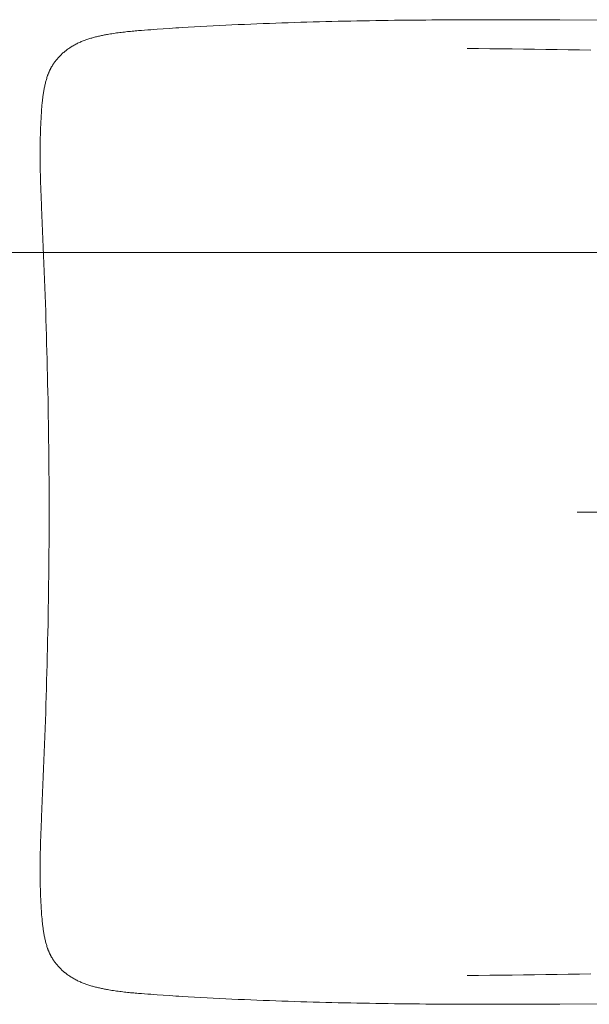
# Model space of a CAD drawing. Header units: millimetres. Extents: x -2074 to 12588, y -3630 to 101167.
# Tile 55 of 256: x 2984 to 3015, y -1445 to -1390. Entities that reach past the tile are written whole.
import ezdxf

# ---------------------------------------------------------------- set-up
doc = ezdxf.new("R2010")
doc.units = ezdxf.units.MM
doc.linetypes.add('CENTER', pattern=[2, 1.25, -0.25, 0.25, -0.25])
doc.layers.add('SelinAr_BUD_posadzka', color=7, linetype='Continuous', lineweight=20)
doc.layers.add('SelinAr_WYP_armatura', color=8, linetype='Continuous', lineweight=18)

# ---------------------------------------------------------------- blocks, each defined once
blk = doc.blocks.new('Umywalka KOŁO_bez barier')
at = {"linetype": 'Continuous'}
for points in [[(-26.9, -0.004), (-27.185, -6.611), (-27.328, -11.534), (-27.405, -15.428), (-27.45, -18.653), (-27.478, -21.409), (-27.495, -23.818), (-27.507, -25.961), (-27.513, -27.892), (-27.514, -28.919)], [(26.9, -0.004), (27.186, -6.611), (27.328, -11.533), (27.406, -15.427), (27.451, -18.652), (27.479, -21.408), (27.496, -23.818), (27.507, -25.96), (27.514, -27.891), (27.515, -28.918)], [(-25.81, -24.244), (-25.822, -24.87), (-25.834, -25.497), (-25.844, -26.124), (-25.853, -26.75), (-25.862, -27.377), (-25.87, -28.004), (-25.878, -28.631), (-25.884, -29.257), (-25.891, -29.884), (-25.897, -30.511), (-25.902, -31.138)], [(25.811, -24.244), (25.823, -24.87), (25.835, -25.497), (25.845, -26.124), (25.855, -26.75), (25.863, -27.377), (25.871, -28.004), (25.879, -28.631), (25.886, -29.257), (25.892, -29.884), (25.898, -30.511), (25.904, -31.138)], [(-27.514, -28.919), (-27.514, -29.268), (-27.514, -29.617), (-27.514, -29.967), (-27.513, -30.316), (-27.512, -30.665), (-27.511, -31.014), (-27.51, -31.364), (-27.509, -31.713), (-27.507, -32.062), (-27.505, -32.412), (-27.503, -32.761), (-27.5, -33.11), (-27.497, -33.459), (-27.494, -33.809), (-27.491, -34.158), (-27.487, -34.507), (-27.483, -34.857), (-27.479, -35.206), (-27.474, -35.555), (-27.469, -35.904), (-27.463, -36.254), (-27.458, -36.603), (-27.452, -36.952), (-27.445, -37.301), (-27.438, -37.651), (-27.431, -38), (-27.423, -38.349), (-27.415, -38.698), (-27.407, -39.047), (-27.398, -39.397), (-27.389, -39.746), (-27.379, -40.095), (-27.368, -40.444), (-27.358, -40.793), (-27.346, -41.142), (-27.335, -41.491), (-27.323, -41.841), (-27.31, -42.19), (-27.297, -42.539), (-27.283, -42.888), (-27.269, -43.237), (-27.254, -43.586), (-27.238, -43.935), (-27.222, -44.284), (-27.206, -44.632), (-27.189, -44.981), (-27.171, -45.33), (-27.152, -45.679), (-27.133, -46.028), (-27.114, -46.377), (-27.093, -46.725), (-27.072, -47.074), (-27.061, -47.248), (-27.05, -47.423), (-27.039, -47.597), (-27.028, -47.771), (-27.005, -48.12), (-26.981, -48.468), (-26.969, -48.642), (-26.956, -48.817), (-26.944, -48.991), (-26.93, -49.165), (-26.917, -49.339), (-26.91, -49.426), (-26.903, -49.513), (-26.895, -49.6), (-26.888, -49.687), (-26.88, -49.774), (-26.872, -49.861), (-26.863, -49.948), (-26.855, -50.035), (-26.846, -50.122), (-26.836, -50.208), (-26.826, -50.295), (-26.816, -50.382), (-26.806, -50.469), (-26.795, -50.555), (-26.783, -50.642), (-26.772, -50.728), (-26.759, -50.815), (-26.746, -50.901), (-26.733, -50.988), (-26.719, -51.074), (-26.704, -51.16), (-26.689, -51.246), (-26.679, -51.301), (-26.669, -51.356), (-26.659, -51.411), (-26.648, -51.466), (-26.637, -51.521), (-26.625, -51.576), (-26.613, -51.631), (-26.601, -51.686), (-26.589, -51.74), (-26.576, -51.795), (-26.563, -51.849), (-26.549, -51.904), (-26.536, -51.958), (-26.521, -52.012), (-26.506, -52.066), (-26.491, -52.12), (-26.475, -52.174), (-26.459, -52.228), (-26.442, -52.281), (-26.425, -52.334), (-26.407, -52.388), (-26.388, -52.441), (-26.369, -52.493), (-26.35, -52.546), (-26.329, -52.598), (-26.308, -52.65), (-26.287, -52.702), (-26.264, -52.753), (-26.242, -52.804), (-26.218, -52.855), (-26.194, -52.906), (-26.169, -52.956), (-26.143, -53.006), (-26.117, -53.055), (-26.089, -53.105), (-26.062, -53.154), (-26.033, -53.202), (-26.004, -53.25), (-25.974, -53.298), (-25.943, -53.345), (-25.912, -53.391), (-25.88, -53.437), (-25.847, -53.483), (-25.813, -53.528), (-25.779, -53.573), (-25.762, -53.595), (-25.744, -53.617), (-25.726, -53.638), (-25.708, -53.66), (-25.69, -53.681), (-25.672, -53.703), (-25.654, -53.724), (-25.635, -53.745), (-25.616, -53.766), (-25.597, -53.786), (-25.578, -53.807), (-25.558, -53.827), (-25.539, -53.847), (-25.519, -53.867), (-25.499, -53.887), (-25.479, -53.906), (-25.459, -53.926), (-25.439, -53.945), (-25.418, -53.964), (-25.397, -53.983), (-25.376, -54.002), (-25.355, -54.02), (-25.334, -54.039), (-25.313, -54.057), (-25.291, -54.075), (-25.269, -54.092), (-25.248, -54.11), (-25.226, -54.127), (-25.203, -54.144), (-25.181, -54.161), (-25.158, -54.178), (-25.136, -54.195), (-25.113, -54.211), (-25.09, -54.227), (-25.067, -54.243), (-25.044, -54.258), (-25.02, -54.274), (-24.997, -54.289), (-24.973, -54.304), (-24.949, -54.319), (-24.925, -54.333), (-24.901, -54.348), (-24.877, -54.362), (-24.852, -54.375), (-24.828, -54.389), (-24.803, -54.402), (-24.778, -54.415), (-24.753, -54.428), (-24.728, -54.441), (-24.703, -54.453), (-24.678, -54.465), (-24.652, -54.477), (-24.627, -54.489), (-24.601, -54.5), (-24.575, -54.511), (-24.549, -54.522), (-24.524, -54.533), (-24.497, -54.543), (-24.471, -54.554), (-24.445, -54.563), (-24.419, -54.573), (-24.392, -54.583), (-24.339, -54.601), (-24.286, -54.619), (-24.233, -54.635), (-24.179, -54.651), (-24.125, -54.667), (-24.071, -54.681), (-24.017, -54.696), (-23.962, -54.709), (-23.908, -54.722), (-23.853, -54.734), (-23.798, -54.746), (-23.743, -54.757), (-23.688, -54.768), (-23.633, -54.779), (-23.578, -54.789), (-23.523, -54.798), (-23.467, -54.807), (-23.412, -54.816), (-23.357, -54.825), (-23.301, -54.833), (-23.246, -54.841), (-23.19, -54.848), (-23.135, -54.855), (-23.079, -54.862), (-23.023, -54.868), (-22.967, -54.875), (-22.912, -54.88), (-22.856, -54.886), (-22.744, -54.897), (-22.633, -54.907), (-22.521, -54.916), (-22.409, -54.924), (-22.297, -54.932), (-22.186, -54.939), (-22.074, -54.946), (-21.962, -54.952), (-21.85, -54.958), (-21.738, -54.964), (-21.626, -54.969), (-21.514, -54.974), (-21.402, -54.978), (-21.29, -54.982), (-21.178, -54.986), (-21.066, -54.989), (-20.954, -54.992), (-20.842, -54.994), (-20.729, -54.996), (-20.617, -54.998), (-20.505, -54.999), (-20.393, -55), (-20.281, -55.001), (-20.169, -55.002), (-20.057, -55.002), (-19.945, -55.002), (-19.833, -55.001), (-19.721, -55), (-19.608, -54.999), (-19.496, -54.998), (-19.384, -54.997), (-19.272, -54.995), (-19.048, -54.991), (-18.824, -54.986), (-18.6, -54.98), (-18.376, -54.973), (-18.152, -54.966), (-17.928, -54.958), (-17.704, -54.95), (-17.479, -54.941), (-17.255, -54.932), (-17.031, -54.923), (-16.584, -54.903), (-16.136, -54.883), (-15.688, -54.863), (-15.24, -54.844), (-14.792, -54.825), (-14.344, -54.806), (-13.896, -54.788), (-13.448, -54.771), (-12.999, -54.754), (-12.551, -54.737), (-12.103, -54.721), (-11.655, -54.706), (-11.207, -54.691), (-10.759, -54.676), (-10.311, -54.662), (-9.862, -54.649), (-9.414, -54.636), (-8.966, -54.624), (-8.518, -54.612), (-8.07, -54.601), (-7.621, -54.59), (-7.173, -54.58), (-6.725, -54.57), (-6.276, -54.561), (-5.828, -54.553), (-5.38, -54.545), (-4.931, -54.538), (-4.483, -54.531), (-4.035, -54.525), (-3.586, -54.52), (-3.138, -54.515), (-2.69, -54.511), (-2.241, -54.507), (-1.793, -54.504), (-1.345, -54.502), (-0.896, -54.501), (-0.448, -54.5), (0.001, -54.499), (0.002, -54.499)], [(27.515, -28.918), (27.515, -29.267), (27.515, -29.617), (27.514, -29.966), (27.514, -30.315), (27.513, -30.665), (27.512, -31.014), (27.511, -31.363), (27.509, -31.712), (27.508, -32.062), (27.506, -32.411), (27.503, -32.76), (27.501, -33.11), (27.498, -33.459), (27.495, -33.808), (27.492, -34.157), (27.488, -34.507), (27.484, -34.856), (27.48, -35.205), (27.475, -35.555), (27.47, -35.904), (27.464, -36.253), (27.459, -36.602), (27.453, -36.952), (27.446, -37.301), (27.439, -37.65), (27.432, -37.999), (27.424, -38.348), (27.416, -38.698), (27.408, -39.047), (27.399, -39.396), (27.39, -39.745), (27.38, -40.094), (27.369, -40.444), (27.359, -40.793), (27.348, -41.142), (27.336, -41.491), (27.324, -41.84), (27.311, -42.189), (27.298, -42.538), (27.284, -42.887), (27.27, -43.236), (27.255, -43.585), (27.239, -43.934), (27.223, -44.283), (27.207, -44.632), (27.19, -44.981), (27.172, -45.33), (27.153, -45.678), (27.134, -46.027), (27.115, -46.376), (27.094, -46.725), (27.073, -47.073), (27.063, -47.248), (27.052, -47.422), (27.04, -47.596), (27.029, -47.77), (27.006, -48.119), (26.982, -48.467), (26.97, -48.642), (26.957, -48.816), (26.945, -48.99), (26.932, -49.164), (26.918, -49.338), (26.911, -49.425), (26.904, -49.512), (26.897, -49.599), (26.889, -49.686), (26.881, -49.773), (26.873, -49.86), (26.865, -49.947), (26.856, -50.034), (26.847, -50.121), (26.837, -50.208), (26.828, -50.295), (26.818, -50.381), (26.807, -50.468), (26.796, -50.555), (26.785, -50.641), (26.773, -50.728), (26.76, -50.814), (26.748, -50.901), (26.734, -50.987), (26.72, -51.073), (26.706, -51.159), (26.691, -51.245), (26.681, -51.3), (26.67, -51.356), (26.66, -51.411), (26.649, -51.466), (26.638, -51.521), (26.626, -51.575), (26.615, -51.63), (26.603, -51.685), (26.59, -51.74), (26.577, -51.794), (26.564, -51.849), (26.551, -51.903), (26.537, -51.957), (26.522, -52.012), (26.508, -52.066), (26.492, -52.12), (26.477, -52.173), (26.46, -52.227), (26.443, -52.281), (26.426, -52.334), (26.408, -52.387), (26.39, -52.44), (26.371, -52.493), (26.351, -52.545), (26.331, -52.597), (26.31, -52.649), (26.288, -52.701), (26.266, -52.753), (26.243, -52.804), (26.219, -52.855), (26.195, -52.905), (26.17, -52.955), (26.144, -53.005), (26.118, -53.055), (26.091, -53.104), (26.063, -53.153), (26.034, -53.201), (26.005, -53.249), (25.975, -53.297), (25.944, -53.344), (25.913, -53.391), (25.881, -53.437), (25.848, -53.483), (25.815, -53.528), (25.78, -53.572), (25.763, -53.594), (25.745, -53.616), (25.728, -53.638), (25.71, -53.659), (25.692, -53.681), (25.673, -53.702), (25.655, -53.723), (25.636, -53.744), (25.617, -53.765), (25.598, -53.786), (25.579, -53.806), (25.56, -53.826), (25.54, -53.846), (25.521, -53.866), (25.501, -53.886), (25.481, -53.906), (25.46, -53.925), (25.44, -53.944), (25.419, -53.964), (25.399, -53.982), (25.378, -54.001), (25.357, -54.02), (25.336, -54.038), (25.314, -54.056), (25.293, -54.074), (25.271, -54.092), (25.249, -54.109), (25.227, -54.127), (25.205, -54.144), (25.182, -54.161), (25.16, -54.177), (25.137, -54.194), (25.114, -54.21), (25.091, -54.226), (25.068, -54.242), (25.045, -54.258), (25.021, -54.273), (24.998, -54.288), (24.974, -54.303), (24.95, -54.318), (24.926, -54.333), (24.902, -54.347), (24.878, -54.361), (24.853, -54.375), (24.829, -54.388), (24.804, -54.402), (24.779, -54.415), (24.754, -54.428), (24.729, -54.44), (24.704, -54.453), (24.679, -54.465), (24.654, -54.477), (24.628, -54.488), (24.602, -54.5), (24.577, -54.511), (24.551, -54.522), (24.525, -54.532), (24.499, -54.543), (24.473, -54.553), (24.446, -54.563), (24.42, -54.573), (24.394, -54.582), (24.341, -54.601), (24.288, -54.618), (24.234, -54.635), (24.18, -54.651), (24.126, -54.666), (24.072, -54.681), (24.018, -54.695), (23.963, -54.708), (23.909, -54.721), (23.854, -54.734), (23.799, -54.745), (23.745, -54.757), (23.69, -54.768), (23.634, -54.778), (23.579, -54.788), (23.524, -54.798), (23.469, -54.807), (23.413, -54.816), (23.358, -54.824), (23.303, -54.832), (23.247, -54.84), (23.191, -54.847), (23.136, -54.855), (23.08, -54.861), (23.025, -54.868), (22.969, -54.874), (22.913, -54.88), (22.857, -54.886), (22.746, -54.896), (22.634, -54.906), (22.522, -54.915), (22.411, -54.924), (22.299, -54.931), (22.187, -54.939), (22.075, -54.946), (21.963, -54.952), (21.851, -54.958), (21.739, -54.963), (21.627, -54.969), (21.515, -54.973), (21.403, -54.978), (21.291, -54.982), (21.179, -54.985), (21.067, -54.988), (20.955, -54.991), (20.843, -54.994), (20.731, -54.996), (20.619, -54.997), (20.507, -54.999), (20.395, -55), (20.282, -55.001), (20.17, -55.001), (20.058, -55.001), (19.946, -55.001), (19.834, -55.001), (19.722, -55), (19.61, -54.999), (19.498, -54.998), (19.386, -54.996), (19.274, -54.994), (19.049, -54.99), (18.825, -54.985), (18.601, -54.979), (18.377, -54.973), (18.153, -54.966), (17.929, -54.958), (17.705, -54.949), (17.481, -54.941), (17.257, -54.932), (17.033, -54.922), (16.585, -54.903), (16.137, -54.883), (15.689, -54.863), (15.241, -54.843), (14.793, -54.824), (14.345, -54.806), (13.897, -54.788), (13.449, -54.771), (13.001, -54.754), (12.553, -54.737), (12.105, -54.721), (11.657, -54.706), (11.208, -54.691), (10.76, -54.676), (10.312, -54.662), (9.864, -54.649), (9.416, -54.636), (8.967, -54.624), (8.519, -54.612), (8.071, -54.601), (7.623, -54.59), (7.174, -54.58), (6.726, -54.57), (6.278, -54.561), (5.829, -54.553), (5.381, -54.545), (4.933, -54.538), (4.484, -54.531), (4.036, -54.525), (3.588, -54.52), (3.139, -54.515), (2.691, -54.511), (2.243, -54.507), (1.794, -54.504), (1.346, -54.502), (0.897, -54.501), (0.449, -54.5), (0.001, -54.499)], [(0.001, -54.5), (0.002, -54.5)]]:
    blk.add_lwpolyline(points, dxfattribs=at)
at = {"linetype": 'CENTER', "ltscale": 2}
blk.add_lwpolyline([(0.001, -15.002), (0.001, -24.996)], dxfattribs=at)
blk = doc.blocks.new('ewerwerwerwe')
at = {"layer": 'SelinAr_WYP_armatura', "color": 211, "linetype": 'Continuous', "lineweight": 13, "rotation": 270}
blk.add_blockref('Umywalka KOŁO_bez barier', (3039.657, 1582.241), dxfattribs=at)

msp = doc.modelspace()

# ---------------------------------------------------------------- block references
msp.add_blockref('ewerwerwerwe', (0, -3000))

# ---------------------------------------------------------------- next in the draw order: linework, layer by layer
at = {"layer": 'SelinAr_BUD_posadzka'}
msp.add_lwpolyline([(3039.655, -1403.259), (2827.157, -1403.259)], dxfattribs=at)

doc.saveas('drawing.dxf')
